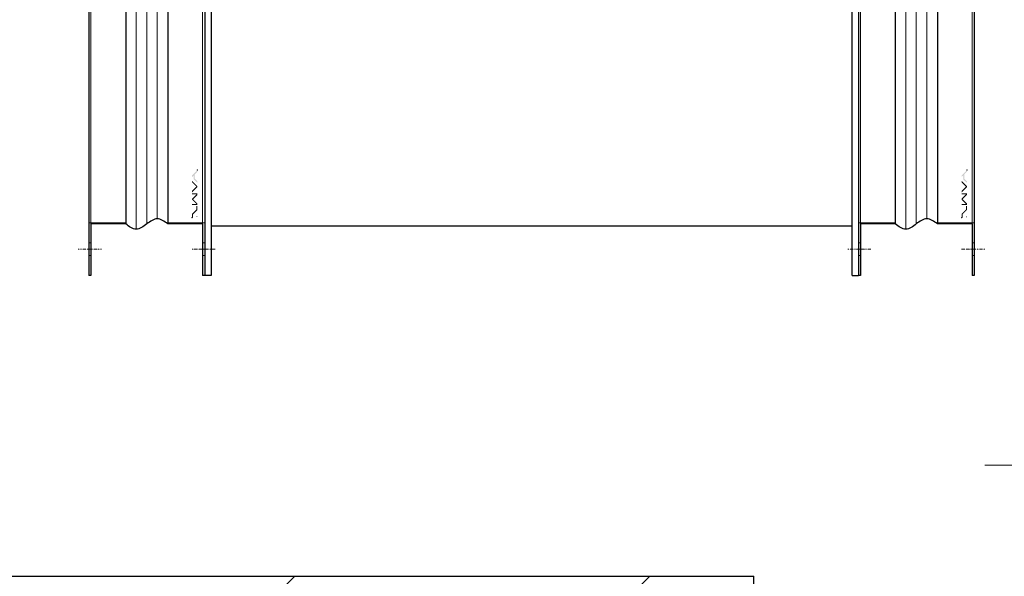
# Model space of a CAD drawing. Header units: millimetres. Extents: x 26866 to 1024070, y -428191 to 408885.
# Tile 187 of 248: x 193550 to 194484, y 400372 to 400900. Entities that reach past the tile are written whole.
import ezdxf

# ---------------------------------------------------------------- set-up
doc = ezdxf.new("R2010")
doc.units = ezdxf.units.MM
doc.header["$LTSCALE"] = 2
doc.linetypes.add('DASHDOT', pattern=[1, 0.5, -0.25, 0, -0.25])
for name, color, linetype, lineweight in [('0_OPIS', 7, 'Continuous', 13), ('3DPLAN_A_TABELKA POMIESZCZEŃ', 7, 'Continuous', 0), ('3DPLAN_A_WYSOKOŚCI OPIS', 101, 'Continuous', 5), ('SMAY_descriptions', 135, 'Continuous', 9), ('SMAY_detailed', 135, 'Continuous', 9), ('SMAY_elements', 135, 'Continuous', 30)]:
    doc.layers.add(name, color=color, linetype=linetype, lineweight=lineweight)
for name, color, linetype in [('3DPLAN_A_KRESKOWANIE 1', 253, 'Continuous'), ('3DPLAN_A_OPIS', 8, 'Continuous'), ('3DPLAN_K_NOŚNA', 7, 'Continuous')]:
    doc.layers.add(name, color=color, linetype=linetype)
doc.styles.add('ARIAL', font='arial.ttf')
doc.linetypes.add('ZIGZAG', pattern='A,0.00254,-5.08,[131,ltypeshp.shx,S=5.08,R=0,X=-5.08,Y=0],-10.16,[131,ltypeshp.shx,S=5.08,R=180,X=5.08,Y=0],-5.08', length=20.32254)
pattern_1 = [(45, (23044.838, -26883.88), (-16.83798, 16.83798), [])]

# ---------------------------------------------------------------- blocks, each defined once
blk = doc.blocks.new('Smay_logo')
at = {"layer": 'SMAY_descriptions', "lineweight": -2}
h = blk.add_hatch(color=0, dxfattribs=at)
h.dxf.hatch_style = 1
h.paths.add_polyline_path([(15.5, 8), (22, 8), (22, 10), (14.5, 10), (6.5, 2), (0, 2), (0, 0), (7.5, 0)])
h = blk.add_hatch(color=0, dxfattribs=at)
h.dxf.hatch_style = 1
h.paths.add_polyline_path([(0.4, 9.7), (0.4, 8.6), (0.7, 8.6), (0.7, 9.7), (1.1, 9.7), (1.1, 10), (0, 10), (0, 9.7)])
h = blk.add_hatch(color=0, dxfattribs=at)
h.dxf.hatch_style = 1
h.paths.add_polyline_path([(1.9, 10), (1.4, 10), (1.4, 8.6), (1.7, 8.6), (1.7, 9.6), (1.7, 9.6), (2.1, 8.6), (2.3, 8.6), (2.7, 9.6), (2.7, 9.6), (2.7, 8.6), (3, 8.6), (3, 10), (2.5, 10), (2.2, 9.1)])
h = blk.add_hatch(color=0, dxfattribs=at)
h.dxf.hatch_style = 1
h.paths.add_polyline_path([(26, 8), (34, 0), (36, 0), (44, 8), (44, 0), (46, 0), (46, 10), (43, 10), (35, 2), (27, 10), (24, 10), (24, 0), (26, 0)])
h = blk.add_hatch(color=0, dxfattribs=at)
h.dxf.hatch_style = 1
h.paths.add_polyline_path([(59.9, 10), (57.9, 10), (47.9, 0), (50.9, 0), (58.9, 8), (66.9, 0), (69.9, 0)])
h = blk.add_hatch(color=0, dxfattribs=at)
h.dxf.hatch_style = 1
h.paths.add_polyline_path([(68.9, 10), (65.9, 10), (72.9, 3), (80.2, 3), (77.2, 0), (80.2, 0), (90.2, 10), (87.2, 10), (82.2, 5), (73.9, 5)])
at = {"color": 0}
for p in [(0, 0), (90.2, 10)]:
    blk.add_point(p, dxfattribs=at)
blk = doc.blocks.new('kondygnacja -1')
at = {"layer": '3DPLAN_A_KRESKOWANIE 1'}
h = blk.add_hatch(dxfattribs=at)
h.set_pattern_fill('ANSI31', color=256, scale=7.5, style=0)
h.set_pattern_definition(pattern_1)
h.paths.add_polyline_path([(28277.959, -25048.84), (28251.606, -25048.84), (28251.606, -24793.84), (28278.18, -24793.84), (28278.18, -24762.84), (28219.606, -24762.84), (28219.606, -25047.84), (28216.606, -25047.84), (28216.606, -25076.84), (28271.989, -25076.84, 0.071944), (28277.959, -25048.84)], is_closed=False)
h.paths.add_polyline_path([(28278.18, -24762.84), (28278.18, -24793.84), (28403.606, -24793.84), (28403.606, -24846.84), (28416.606, -24846.84), (28416.606, -25048.84), (28382.606, -25048.84), (28382.606, -25076.84), (28454.161, -25076.84), (28454.161, -25047.84), (28433.606, -25047.84), (28433.606, -24852.84), (28471.606, -24852.84), (28471.606, -24793.84), (28641.606, -24793.84), (28641.606, -24865.6), (28641.606, -24873.276), (28641.606, -25034.84), (28626.606, -25034.84), (28626.606, -25047.84), (28604.606, -25047.84), (28604.606, -25076.84), (29072.606, -25076.84), (29072.606, -25049.84), (28668.606, -25049.84), (28668.606, -24698.84), (28724.606, -24698.84), (28724.606, -24683.84), (28670.606, -24683.84), (28670.606, -24472.84), (28713.606, -24472.84), (28713.606, -24430.84), (28681.485, -24430.84), (28681.485, -24372.84), (28278.18, -24372.84), (28278.18, -24417.84), (28488.606, -24417.84), (28488.606, -24476.84), (28322.835, -24476.84), (28349.408, -24616.84), (28515.606, -24616.84), (28515.606, -24654.34), (28536.606, -24654.34), (28536.606, -24413.34), (28639.606, -24413.34), (28639.606, -24762.34), (28536.606, -24762.34), (28536.606, -24724.34), (28515.606, -24724.34), (28515.606, -24762.84), (28464.606, -24762.84), (28464.606, -24784.84), (28424.606, -24784.84), (28424.606, -24762.84), (28278.18, -24762.84)], is_closed=False)
h = blk.add_hatch(dxfattribs=at)
h.set_pattern_fill('ANSI31', color=256, scale=7.5, style=0)
h.set_pattern_definition(pattern_1)
h.paths.add_polyline_path([(31677.485, -24430.84), (30214.868, -24430.84), (30214.868, -24470.84), (30429.606, -24470.84), (30429.606, -24477.84), (30447.606, -24477.84), (30447.606, -24818.84), (30476.606, -24818.84), (30476.606, -24470.84), (31012.606, -24470.84), (31012.606, -24478.84), (31079.606, -24478.84), (31079.606, -24470.84), (31638.606, -24470.84), (31638.606, -25036.84), (31079.606, -25036.84), (31079.606, -25028.84), (31012.606, -25028.84), (31012.606, -25036.84), (30611.38, -25036.84), (30611.38, -25072.84), (31023.606, -25072.84), (31034.606, -25082.84), (31034.606, -25330.84), (31023.606, -25340.84), (30831.396, -25340.84, -0.038531), (30832.58, -25356.183), (30832.58, -25371.84), (31079.606, -25371.84), (31079.606, -25072.84), (31638.606, -25072.84), (31638.606, -25943.84), (30832.58, -25943.84), (30832.58, -26009.84), (31677.485, -26009.84)])
h.paths.add_polyline_path([(30682.606, -26009.84), (30832.58, -26009.84), (30832.58, -25943.84), (30760.606, -25943.84), (30760.606, -25454.668), (30735.606, -25464.584), (30735.606, -25943.84), (30682.606, -25943.84)])
h.paths.add_polyline_path([(30679.606, -25371.84), (30735.606, -25371.84), (30735.606, -25464.584), (30760.606, -25454.668), (30760.606, -25371.84), (30832.58, -25371.84), (30832.58, -25356.183, 0.038531), (30831.396, -25340.84), (30679.606, -25340.84)])
h.paths.add_polyline_path([(30355.83, -25371.84), (30425.606, -25371.84), (30425.606, -25379.84), (30463.606, -25379.84), (30463.606, -25424.739), (30471.606, -25424.739), (30471.606, -25395.84), (30533.606, -25395.84), (30533.606, -25371.84), (30576.606, -25371.84), (30576.606, -25341.84), (30472.606, -25341.84), (30472.606, -25326.84), (30427.606, -25326.84), (30427.606, -25341.84), (30355.83, -25341.84)])
h.paths.add_polyline_path([(30456.606, -25936.84), (30425.606, -25936.84), (30425.606, -25945.84), (30380.606, -25945.84), (30380.606, -26009.84), (30512.606, -26009.84), (30512.606, -25943.84), (30466.606, -25943.84), (30466.606, -25712.84), (30456.606, -25712.84)])
h.paths.add_polyline_path([(28888.606, -25941.84), (28888.606, -26009.84), (29013.606, -26009.84), (29013.606, -25941.84)])
h.paths.add_polyline_path([(28591.166, -26009.84), (28591.166, -25944.84), (28547.606, -25944.84), (28547.606, -26009.84)])
h.paths.add_polyline_path([(28624.606, -25870.534), (28654.797, -25870.534), (28654.797, -25924.534), (28624.606, -25924.534), (28624.606, -25944.84), (28591.166, -25944.84), (28591.166, -26009.84), (28713.606, -26009.84), (28713.606, -25941.84), (28672.606, -25941.84), (28672.606, -25932.84), (28657.606, -25932.84), (28657.606, -25716.84), (28624.606, -25716.84)])
h.paths.add_polyline_path([(28372.606, -25944.84), (28328.606, -25944.84), (28328.606, -25907.84), (28282.606, -25907.84), (28282.606, -25944.84), (28248.606, -25944.84), (28248.606, -26009.84), (28372.606, -26009.84)])
h.paths.add_polyline_path([(28092.606, -25563.84), (28054.606, -25563.84), (28054.606, -25383.84), (28067.602, -25383.84), (28067.606, -25375.84), (28340.606, -25375.84), (28340.606, -25341.84), (28070.606, -25341.84), (28070.606, -25332.84), (28030.606, -25332.84), (28030.606, -25395.598), (28048.707, -25395.598), (28048.707, -25449.598), (28030.606, -25449.598), (28030.606, -26009.84), (28073.606, -26009.84), (28073.606, -25944.84), (28054.606, -25944.84), (28054.606, -25668.84), (28092.606, -25668.84)])
h.paths.add_polyline_path([(27949.606, -25495.746), (27949.606, -25507.746), (27983.295, -25507.746), (27983.295, -25521.746), (27949.606, -25521.746), (27949.606, -25531.84), (27999.606, -25531.84), (27999.606, -25934.84), (27982.606, -25934.84), (27982.606, -25942.84), (27947.606, -25942.84), (27947.606, -26009.84), (28026.624, -26009.84), (28026.624, -25449.598), (27999.606, -25449.598), (27999.606, -25463.84), (27949.606, -25463.84), (27949.606, -25481.746), (27983.295, -25481.746), (27983.295, -25495.746)])
h.paths.add_polyline_path([(27982.606, -25361.84), (27952.606, -25361.84), (27952.606, -25332.84), (28026.624, -25332.84), (28026.624, -25395.598), (27999.606, -25395.598), (27999.606, -25377.84), (27982.606, -25377.84)])
h.paths.add_polyline_path([(26818.606, -25892.84), (26781.485, -25892.84), (26781.485, -26009.84), (26894.541, -26009.84), (26894.541, -25942.84), (26830.606, -25942.84), (26830.606, -25930.84), (26818.606, -25930.84)])
h.paths.add_polyline_path([(26894.541, -26009.84), (27115.936, -26009.84), (27115.936, -25942.84), (26894.541, -25942.84)])
h.paths.add_polyline_path([(27115.936, -25942.84), (27115.936, -26009.84), (27466.606, -26009.84), (27466.606, -25942.84), (27427.606, -25942.84), (27427.606, -25933.84), (27384.606, -25933.84), (27384.606, -25942.84)])
h.paths.add_polyline_path([(27641.606, -25942.84), (27641.606, -26009.84), (27802.606, -26009.84), (27802.606, -25942.84)])
h.paths.add_polyline_path([(30621.105, -25040.467), (30688.374, -25040.467), (30688.374, -25072.867), (30621.105, -25072.867)], flags=24)
at = {"layer": '3DPLAN_A_WYSOKOŚCI OPIS', "color": 0}
blk.add_line((28446.507, -24752.289), (28500.116, -24752.289), dxfattribs=at)
at = {"layer": '3DPLAN_K_NOŚNA'}
for p in [(28219.606, -24762.84), (28424.606, -24784.84)]:
    blk.add_line(p, (28424.606, -24762.84), dxfattribs=at)
at = {"layer": '3DPLAN_A_OPIS', "color": 1, "lineweight": 30, "style": 'ARIAL'}
for tag, p in [('PRZESUNIĘCIE_WEJŚCIA', (27655.165, -24535.333)), ('WYŁĄCZONE', (27007.179, -24723.982)), ('Z_OPRACOWANIA', (26996.84, -24746.417)), ('WYŁĄCZONE', (30803.053, -24760.867)), ('Z_OPRACOWANIA', (30792.713, -24783.301)), ('WYŁĄCZONE', (28894.898, -24826.593)), ('Z_OPRACOWANIA', (28884.559, -24849.027)), ('POWIĘKSZENIE_WEJŚCIA', (28313.679, -25144.412)), ('POWIĘKSZENIE_WEJŚCIA', (29600.622, -25191.363)), ('POWIĘKSZENIE_WEJŚCIA', (28011.449, -25235.417)), ('WYŁĄCZONE', (29754.423, -25678.169)), ('Z_OPRACOWANIA', (29744.084, -25700.603)), ('WYJŚCIE_EWAKUACYJNE', (27763.791, -26106.068))]:
    blk.add_attdef(tag, p, '', height=12, dxfattribs=at)
at = {"layer": '3DPLAN_A_OPIS', "color": 0, "lineweight": 30, "style": 'ARIAL'}
for tag, p in [('UGUL_1', (29350.296, -24586.012)), ('UGUL_2', (29622.921, -24586.012)), ('UGUL_3', (29833.15, -24586.012))]:
    blk.add_attdef(tag, p, '', height=12, dxfattribs=at)
at = {"layer": '3DPLAN_A_TABELKA POMIESZCZEŃ', "ltscale": 0.5, "style": 'ARIAL'}
for tag, p in [('KURTYNA', (27861.913, -26064.849)), ('POWIETRZNA', (27861.913, -26084.562))]:
    blk.add_attdef(tag, p, '', height=12, dxfattribs=at)

msp = doc.modelspace()

# ---------------------------------------------------------------- linework, layer by layer
at = {"layer": 'SMAY_detailed', "color": 0, "linetype": 'ZIGZAG', "ltscale": 0.5}
for p, q in [((193680.18, 401512.99), (193680.18, 400710.99)), ((194410.18, 401512.99), (194410.18, 400710.99)), ((193670.18, 401507.99), (193670.18, 400705.99)), ((194400.18, 401507.99), (194400.18, 400705.99)), ((193660.18, 401502.99), (193660.18, 400700.99)), ((194390.18, 401502.99), (194390.18, 400700.99))]:
    msp.add_line(p, q, dxfattribs=at)
at = {"layer": 'SMAY_detailed', "color": 0}
for p, q in [((193617.18, 401507.99), (193617.18, 400705.99)), ((193723.18, 401507.99), (193723.18, 400705.99)), ((194347.18, 401507.99), (194347.18, 400705.99)), ((194453.18, 401507.99), (194453.18, 400705.99)), ((193617.18, 400706.99), (193615.18, 400706.99)), ((193650.18, 400706.99), (193617.18, 400706.99)), ((193723.18, 400706.99), (193690.18, 400706.99)), ((193723.18, 400706.99), (193725.18, 400706.99)), ((194347.18, 400706.99), (194345.18, 400706.99)), ((194380.18, 400706.99), (194347.18, 400706.99)), ((194453.18, 400706.99), (194420.18, 400706.99)), ((194453.18, 400706.99), (194455.18, 400706.99))]:
    msp.add_line(p, q, dxfattribs=at)
at = {"layer": 'SMAY_detailed', "color": 0, "linetype": 'DASHDOT'}
for p, q in [((193627.18, 400681.99), (193605.18, 400681.99)), ((193735.18, 400681.99), (193713.18, 400681.99)), ((194357.18, 400681.99), (194335.18, 400681.99)), ((194465.18, 400681.99), (194443.18, 400681.99))]:
    msp.add_line(p, q, dxfattribs=at)
at = {"layer": 'SMAY_detailed', "color": 0}
for points in [[(193617.18, 400687.99), (193615.18, 400687.99), (193615.18, 400675.99), (193617.18, 400675.99)], [(193725.18, 400687.99), (193723.18, 400687.99), (193723.18, 400675.99), (193725.18, 400675.99)], [(194347.18, 400687.99), (194345.18, 400687.99), (194345.18, 400675.99), (194347.18, 400675.99)], [(194455.18, 400687.99), (194453.18, 400687.99), (194453.18, 400675.99), (194455.18, 400675.99)]]:
    msp.add_lwpolyline(points, close=True, dxfattribs=at)
at = {"layer": 'SMAY_elements', "color": 0}
for p, q in [((193725.18, 401556.99), (193725.18, 400656.99)), ((193731.18, 401556.99), (193731.18, 400656.99)), ((194339.18, 400656.99), (194339.18, 401556.99)), ((194345.18, 401556.99), (194345.18, 400656.99)), ((193615.18, 401506.99), (193615.18, 400706.99)), ((193650.18, 401507.99), (193650.18, 400705.99)), ((193690.18, 401507.99), (193690.18, 400705.99)), ((193725.18, 401506.99), (193725.18, 400706.99)), ((194345.18, 401506.99), (194345.18, 400706.99)), ((194380.18, 401507.99), (194380.18, 400705.99)), ((194420.18, 401507.99), (194420.18, 400705.99)), ((194455.18, 401506.99), (194455.18, 400706.99)), ((193615.18, 400706.99), (193615.18, 400656.99)), ((193650.18, 400705.99), (193617.18, 400705.99)), ((193617.18, 400705.99), (193617.18, 400656.99)), ((193723.18, 400705.99), (193690.18, 400705.99)), ((193723.18, 400705.99), (193723.18, 400656.99)), ((193725.18, 400706.99), (193725.18, 400656.99)), ((194339.18, 400703.99), (193731.18, 400703.99)), ((194345.18, 400706.99), (194345.18, 400656.99)), ((194380.18, 400705.99), (194347.18, 400705.99)), ((194347.18, 400705.99), (194347.18, 400656.99)), ((194453.18, 400705.99), (194420.18, 400705.99)), ((194453.18, 400705.99), (194453.18, 400656.99)), ((194455.18, 400706.99), (194455.18, 400656.99)), ((193617.18, 400656.99), (193615.18, 400656.99)), ((193725.18, 400656.99), (193723.18, 400656.99)), ((193731.18, 400656.99), (193725.18, 400656.99)), ((194339.18, 400656.99), (194345.18, 400656.99)), ((194347.18, 400656.99), (194345.18, 400656.99)), ((194455.18, 400656.99), (194453.18, 400656.99))]:
    msp.add_line(p, q, dxfattribs=at)
for points in [[(193690.18, 400705.99), (193680.18, 400710.99), (193670.18, 400705.99), (193660.18, 400700.99), (193650.18, 400705.99)], [(194420.18, 400705.99), (194410.18, 400710.99), (194400.18, 400705.99), (194390.18, 400700.99), (194380.18, 400705.99)]]:
    msp.add_spline(points, degree=3, dxfattribs=at)

# ---------------------------------------------------------------- block references
at = {"layer": '0_OPIS', "xscale": 10, "yscale": 10, "zscale": 10}
msp.add_blockref('kondygnacja -1', (-90000, 648000), dxfattribs=at)
at = {"layer": 'SMAY_descriptions', "color": 0, "xscale": -0.5, "yscale": 0.5, "zscale": 0.5, "rotation": 270}
for p in [(193713.18, 400711.99), (194443.18, 400711.99)]:
    msp.add_blockref('Smay_logo', p, dxfattribs=at)

doc.saveas('drawing.dxf')
